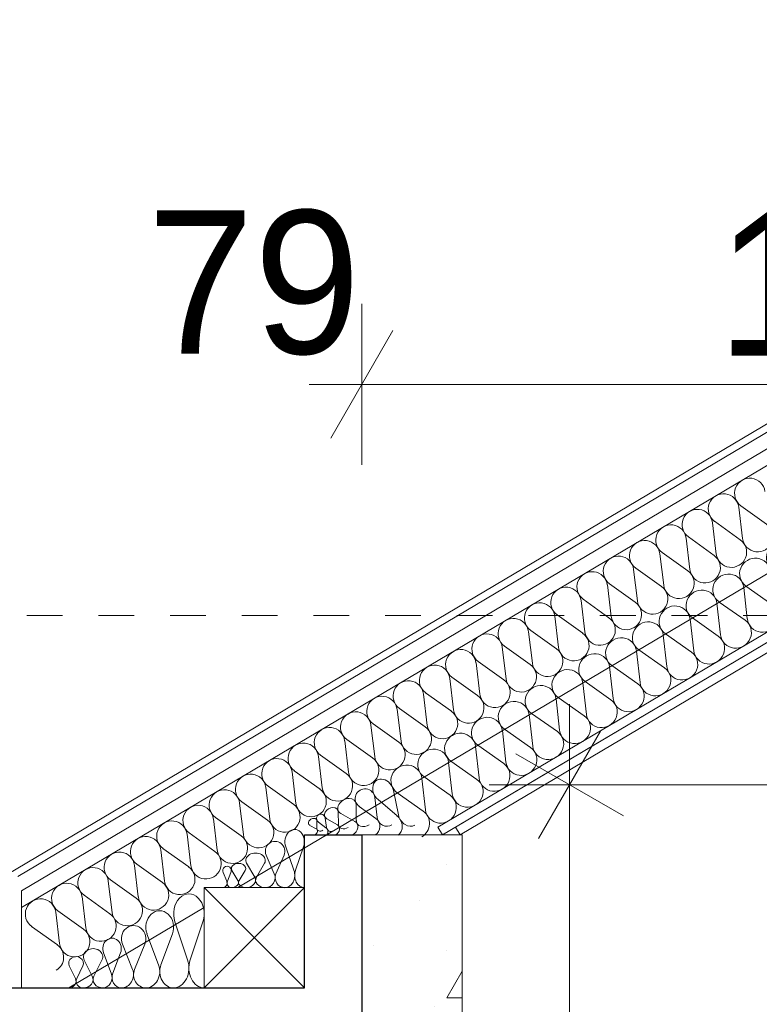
# Model space of a CAD drawing. Extents: x -396299 to -11759, y -15022 to 18278.
# Tile 128 of 205: x -149096 to -148064, y 7785 to 9160. Entities that reach past the tile are written whole.
import ezdxf

# ---------------------------------------------------------------- set-up
doc = ezdxf.new("R2010")
doc.units = 0
doc.header["$MEASUREMENT"] = 0
doc.linetypes.add('Hidden Line', pattern=[100, 50, -50])
for name, color, linetype in [('Arch ocieplenie', 7, 'Continuous'), ('Arch wymiary', 7, 'Continuous'), ('Arch ściany działowe', 7, 'Continuous')]:
    doc.layers.add(name, color=color, linetype=linetype)
for name, color, linetype, lineweight in [('Arch ocieplenie_Nr_Pióra__21', 7, 'Continuous', 13), ('Arch teren_Nr_Pióra__5', 7, 'Continuous', 13), ('Arch wymiary_Nr_Pióra__5', 7, 'Continuous', 13), ('Arch ściany działowe_Nr_Pióra__5', 7, 'Continuous', 13), ('INWENT DACH_Nr_Pióra__5', 7, 'Continuous', 13), ('INWENT.ŚCIANY_Nr_Pióra__1', 7, 'Continuous', 25), ('Inwentaryzacja Konst._Nr_Pióra__5', 7, 'Continuous', 13)]:
    doc.layers.add(name, color=color, linetype=linetype, lineweight=lineweight)
doc.layers.add('Arch ocieplenie_Nr_Pióra__24', color=7, linetype='Continuous', lineweight=13, true_color=0x029e21)
doc.layers.add('Arch opisy_Nr_Pióra__3', color=7, linetype='Continuous', lineweight=20, true_color=0xff6600)
doc.styles.add('GENERATED_STYLE_1', font='txt')
doc.dimstyles.new('GENERATED_STYLE__11', dxfattribs={"dimtxt": 0.18, "dimasz": 109.44, "dimexe": 0.18, "dimexo": 0.0625, "dimgap": 0.09, "dimtad": 0, "dimtih": 1, "dimtoh": 1, "dimdec": 4, "dimzin": 0, "dimdsep": 46, "dimcen": 0.09, "dimadec": 0, "dimazin": 0, "dimtfac": 1, "dimtdec": 4, "dimtmove": 0, "dimatfit": 3, "dimldrblk": 'ARROWHEAD_11', "dimfxl": 0, "dimtolj": 1, "dimtzin": 0, "dimarcsym": 0})
doc.dimstyles.new('GENERATED_STYLE__2', dxfattribs={"dimtxt": 200, "dimasz": 114, "dimexe": 0.18, "dimexo": 0, "dimgap": 0.09, "dimtad": 1, "dimtih": 1, "dimtoh": 1, "dimdec": 0, "dimlfac": 0.1, "dimzin": 0, "dimdsep": 46, "dimtxsty": 'GENERATED_STYLE_1', "dimblk": 'ARROWHEAD_2', "dimblk1": 'ARROWHEAD_2', "dimblk2": 'ARROWHEAD_2', "dimcen": 0.09, "dimclrd": 7, "dimclre": 7, "dimclrt": 7, "dimazin": 0, "dimtfac": 1, "dimtdec": 4, "dimtmove": 2, "dimatfit": 3, "dimfxl": 0, "dimtolj": 1, "dimtzin": 0, "dimarcsym": 0})
doc.dimstyles.new('GENERATED_STYLE__3', dxfattribs={"dimtxt": 200, "dimasz": 114, "dimexe": 0.18, "dimexo": 0, "dimgap": 0.09, "dimtad": 1, "dimdec": 0, "dimlfac": 0.1, "dimzin": 0, "dimdsep": 46, "dimtxsty": 'GENERATED_STYLE_1', "dimblk": 'ARROWHEAD_2', "dimblk1": 'ARROWHEAD_2', "dimblk2": 'ARROWHEAD_2', "dimcen": 0.09, "dimclrd": 7, "dimclre": 7, "dimclrt": 7, "dimazin": 0, "dimtfac": 1, "dimtdec": 4, "dimtmove": 2, "dimatfit": 3, "dimfxl": 0, "dimtolj": 1, "dimtzin": 0, "dimarcsym": 0})
doc.dimstyles.new('GENERATED_STYLE__4', dxfattribs={"dimtxt": 200, "dimasz": 114, "dimexe": 0.18, "dimexo": 0, "dimgap": 0.09, "dimtad": 1, "dimdec": 0, "dimlfac": 0.1, "dimzin": 0, "dimdsep": 46, "dimtxsty": 'GENERATED_STYLE_1', "dimblk": 'ARROWHEAD_2', "dimblk1": 'ARROWHEAD_2', "dimblk2": 'ARROWHEAD_2', "dimcen": 0.09, "dimclrd": 7, "dimclre": 7, "dimclrt": 7, "dimazin": 0, "dimtfac": 1, "dimtdec": 4, "dimtmove": 0, "dimatfit": 3, "dimfxl": 0, "dimtolj": 1, "dimtzin": 0, "dimarcsym": 0})
doc.dimstyles.new('GENERATED_STYLE__5', dxfattribs={"dimtxt": 200, "dimasz": 114, "dimexe": 0.18, "dimexo": 0, "dimgap": 0.09, "dimtad": 1, "dimtih": 1, "dimtoh": 1, "dimdec": 0, "dimlfac": 0.1, "dimzin": 0, "dimdsep": 46, "dimtxsty": 'GENERATED_STYLE_1', "dimblk": 'ARROWHEAD_2', "dimblk1": 'ARROWHEAD_2', "dimblk2": 'ARROWHEAD_2', "dimcen": 0.09, "dimclrd": 7, "dimclre": 7, "dimclrt": 7, "dimazin": 0, "dimtfac": 1, "dimtdec": 4, "dimtmove": 0, "dimatfit": 3, "dimfxl": 0, "dimtolj": 1, "dimtzin": 0, "dimarcsym": 0})

# ---------------------------------------------------------------- blocks, each defined once
blk = doc.blocks.new('Ściana_37', base_point=(-148618.4, 6091.7))
at = {"layer": 'Arch ocieplenie_Nr_Pióra__21', "linetype": 'Continuous'}
h = blk.add_hatch(dxfattribs=at)
h.set_pattern_fill('Structural_Concrete', color=256, style=0, pattern_type=2)
h.set_pattern_definition([(0, (0, 0), (0, 623.5383), [60, -300]), (0, (180, 311.8), (0, 623.5383), [60, -300]), (60, (0, 0), (-540, 311.7692), [60, -300]), (60, (360, 0), (-540, 311.7692), [60, -300]), (120, (60, 0), (540, 311.7692), [60, -300]), (120, (420, 0), (540, 311.7692), [60, -300]), (0, (0, 60), (0, 120), [0, -120, 0, -180.00001]), (45, (60, 60), (-84.85282, 84.85282), [0, -90, 0, -150.00001])])
h.paths.add_polyline_path([(-148478.4, 6091.7), (-148478.4, 8021.7), (-148618.4, 8021.7), (-148618.4, 6091.7)], flags=0)
for p, q in [((-148478.4, 8021.7), (-148618.4, 8021.7)), ((-148618.4, 8021.7), (-148618.4, 6091.7)), ((-148478.4, 6091.7), (-148478.4, 8021.7))]:
    blk.add_line(p, q, dxfattribs=at)
blk = doc.blocks.new('Ściana_42', base_point=(-148481.2, 8021.7))
at = {"layer": 'Arch ściany działowe_Nr_Pióra__5', "linetype": 'Continuous'}
for p, q in [((-147835.9, 8419), (-148487.6, 8032.5)), ((-148481.2, 8021.7), (-147848.4, 8397.1)), ((-148487.6, 8032.5), (-148481.2, 8021.7))]:
    blk.add_line(p, q, dxfattribs=at)
blk = doc.blocks.new('Ściana_43', base_point=(-148505.7, 8021.7))
at = {"layer": 'Arch ściany działowe_Nr_Pióra__5', "linetype": 'Continuous'}
for p, q in [((-147823.4, 8441), (-148512.1, 8032.5)), ((-148505.7, 8021.7), (-147835.9, 8419)), ((-148512.1, 8032.5), (-148505.7, 8021.7))]:
    blk.add_line(p, q, dxfattribs=at)
blk = doc.blocks.new('Izolacja cieplna 14_126', base_point=(-147823.4, 8441))
at = {"layer": 'Arch ocieplenie_Nr_Pióra__24', "linetype": 'Continuous'}
for p, q in [((-147860.8, 8500.4), (-147855.8, 8456.4)), ((-147858.9, 8454.6), (-147895.1, 8480.1)), ((-147898.2, 8478.2), (-147893.2, 8434.2)), ((-147935.7, 8456), (-147930.6, 8412)), ((-147896.3, 8432.4), (-147932.5, 8457.9)), ((-147973.1, 8433.8), (-147968.1, 8389.8)), ((-147933.8, 8410.1), (-147970, 8435.7)), ((-148010.5, 8411.6), (-148005.5, 8367.6)), ((-147971.2, 8387.9), (-148007.4, 8413.5)), ((-148048, 8389.4), (-148042.9, 8345.4)), ((-148008.6, 8365.7), (-148044.8, 8391.3)), ((-148046.1, 8343.5), (-148082.3, 8369)), ((-148085.4, 8367.2), (-148080.4, 8323.2)), ((-148122.8, 8345), (-148117.8, 8301)), ((-148083.5, 8321.3), (-148119.7, 8346.8)), ((-148160.3, 8322.8), (-148155.2, 8278.8)), ((-148120.9, 8299.1), (-148157.1, 8324.6)), ((-148197.7, 8300.6), (-148192.7, 8256.6)), ((-148158.4, 8276.9), (-148194.6, 8302.4)), ((-148235.1, 8278.4), (-148230.1, 8234.4)), ((-148195.8, 8254.7), (-148232, 8280.2)), ((-148272.6, 8256.2), (-148267.5, 8212.2)), ((-148233.2, 8232.5), (-148269.4, 8258)), ((-148310, 8234), (-148305, 8190)), ((-148270.7, 8210.3), (-148306.9, 8235.8)), ((-148347.4, 8211.8), (-148342.4, 8167.8)), ((-148308.1, 8188.1), (-148344.3, 8213.6)), ((-148345.5, 8165.9), (-148381.7, 8191.4)), ((-148384.9, 8189.6), (-148379.8, 8145.6)), ((-148422.3, 8167.4), (-148417.3, 8123.4)), ((-148383, 8143.7), (-148419.2, 8169.2)), ((-148459.7, 8145.1), (-148454.7, 8101.2)), ((-148420.4, 8121.5), (-148456.6, 8147)), ((-148497.2, 8122.9), (-148492.1, 8079)), ((-148457.8, 8099.3), (-148494, 8124.8)), ((-148534.6, 8100.7), (-148529.6, 8056.8)), ((-148495.3, 8077.1), (-148531.5, 8102.6)), ((-148532.7, 8054.9), (-148568.9, 8080.4))]:
    blk.add_line(p, q, dxfattribs=at)
for centre, start_param, end_param in [((-147882.3, 8497.6), 2.728799, 6.695979), ((-147919.7, 8475.4), 2.728799, 6.695979), ((-147957.2, 8453.2), 2.728799, 6.695979), ((-147994.6, 8431), 2.728799, 6.695979), ((-147871.7, 8437), 5.870392, 9.837571), ((-147834.3, 8459.3), 5.870392, 7.853982), ((-148032, 8408.8), 2.728799, 6.695979), ((-147909.1, 8414.8), 5.870392, 9.837571), ((-148069.5, 8386.6), 2.728799, 6.695979), ((-147946.6, 8392.6), 5.870392, 9.837571), ((-148106.9, 8364.4), 2.728799, 6.695979), ((-147984, 8370.4), 5.870392, 9.837571), ((-148144.3, 8342.1), 2.728799, 6.695979), ((-148021.4, 8348.2), 5.870392, 9.837571), ((-148181.8, 8319.9), 2.728799, 6.695979), ((-148058.9, 8326), 5.870392, 9.837571), ((-148219.2, 8297.7), 2.728799, 6.695979), ((-148096.3, 8303.8), 5.870392, 9.837571), ((-148256.6, 8275.5), 2.728799, 6.695979), ((-148133.7, 8281.6), 5.870392, 9.837571), ((-148294.1, 8253.3), 2.728799, 6.695979), ((-148171.2, 8259.4), 5.870392, 9.837571), ((-148331.5, 8231.1), 2.728799, 6.695979), ((-148208.6, 8237.2), 5.870392, 9.837571), ((-148246, 8215), 5.870392, 9.837571), ((-148368.9, 8208.9), 2.728799, 6.695979), ((-148406.4, 8186.7), 2.728799, 6.695979), ((-148283.5, 8192.8), 5.870392, 9.837571), ((-148443.8, 8164.5), 2.728799, 6.695979), ((-148320.9, 8170.6), 5.870392, 9.837571), ((-148481.2, 8142.3), 2.728799, 6.695979), ((-148358.3, 8148.4), 5.870392, 9.837571), ((-148518.7, 8120.1), 2.728799, 6.695979), ((-148395.8, 8126.2), 5.870392, 9.837571), ((-148556.1, 8097.9), 2.728799, 6.695979), ((-148433.2, 8104), 5.870392, 9.837571), ((-148470.6, 8081.8), 5.870392, 9.837571), ((-148508.1, 8059.6), 5.870392, 9.837571), ((-148545.5, 8037.4), 1.570796, 3.554385)]:
    blk.add_ellipse(centre, major_axis=(-18.7, -11.1), ratio=0.977291, start_param=start_param, end_param=end_param, dxfattribs=at)
blk = doc.blocks.new('Izolacja cieplna 14_127', base_point=(-144425.7, 10572.5))
at = {"layer": 'Arch ocieplenie_Nr_Pióra__24', "linetype": 'Continuous'}
for p, q in [((-148092.4, 8479.3), (-148087.1, 8435.5)), ((-148053.5, 8455.4), (-148089.4, 8481.1)), ((-148129.1, 8457.5), (-148123.7, 8413.7)), ((-148090.2, 8433.7), (-148126, 8459.4)), ((-148165.8, 8435.8), (-148160.4, 8392)), ((-148126.8, 8411.9), (-148162.7, 8437.6)), ((-148202.4, 8414), (-148197.1, 8370.2)), ((-148163.5, 8390.2), (-148199.3, 8415.9)), ((-148239.1, 8392.3), (-148233.7, 8348.5)), ((-148200.1, 8368.4), (-148236, 8394.1)), ((-148275.7, 8370.6), (-148270.4, 8326.8)), ((-148236.8, 8346.7), (-148272.7, 8372.4)), ((-148312.4, 8348.8), (-148307, 8305)), ((-148273.5, 8324.9), (-148309.3, 8350.6)), ((-148310.1, 8303.2), (-148346, 8328.9)), ((-148349.1, 8327.1), (-148343.7, 8283.3)), ((-148385.7, 8305.3), (-148380.4, 8261.5)), ((-148346.8, 8281.4), (-148382.6, 8307.1)), ((-148422.4, 8283.6), (-148417, 8239.8)), ((-148383.4, 8259.7), (-148419.3, 8285.4)), ((-148459, 8261.8), (-148453.7, 8218)), ((-148420.1, 8238), (-148456, 8263.7)), ((-148495.7, 8240.1), (-148490.3, 8196.3)), ((-148456.8, 8216.2), (-148492.6, 8241.9)), ((-148532.4, 8218.3), (-148527, 8174.5)), ((-148493.4, 8194.5), (-148529.3, 8220.2)), ((-148569, 8196.6), (-148563.7, 8152.8)), ((-148530.1, 8172.7), (-148565.9, 8198.4)), ((-148566.7, 8151), (-148602.6, 8176.7)), ((-148605.7, 8174.8), (-148600.3, 8131.1)), ((-148642.3, 8153.1), (-148637, 8109.3)), ((-148603.4, 8129.2), (-148639.3, 8154.9)), ((-148679, 8131.4), (-148673.6, 8087.6)), ((-148640.1, 8107.5), (-148675.9, 8133.2)), ((-148715.7, 8109.6), (-148710.3, 8065.8)), ((-148676.7, 8085.7), (-148712.6, 8111.4)), ((-148752.3, 8087.9), (-148747, 8044.1)), ((-148713.4, 8064), (-148749.2, 8089.7)), ((-148750, 8042.2), (-148785.9, 8068)), ((-148789, 8066.1), (-148783.6, 8022.3)), ((-148825.6, 8044.4), (-148820.3, 8000.6)), ((-148786.7, 8020.5), (-148822.6, 8046.2)), ((-148862.3, 8022.6), (-148856.9, 7978.8)), ((-148823.4, 7998.8), (-148859.2, 8024.5)), ((-148899, 8000.9), (-148893.6, 7957.1)), ((-148860, 7977), (-148895.9, 8002.7)), ((-148935.6, 7979.1), (-148930.3, 7935.4)), ((-148896.7, 7955.3), (-148932.5, 7981)), ((-148972.3, 7957.4), (-148966.9, 7913.6)), ((-148933.3, 7933.5), (-148969.2, 7959.2)), ((-149008.9, 7935.7), (-149003.6, 7891.9)), ((-148970, 7911.8), (-149005.9, 7937.5)), ((-149006.7, 7890), (-149042.5, 7915.7)), ((-149045.6, 7913.9), (-149040.2, 7870.1)), ((-149043.3, 7868.3), (-149079.2, 7894))]:
    blk.add_line(p, q, dxfattribs=at)
for centre, start_param, end_param in [((-148076.9, 8498.4), 2.728799, 6.695979), ((-148113.6, 8476.7), 2.728799, 6.695979), ((-148150.2, 8454.9), 2.728799, 6.695979), ((-148186.9, 8433.2), 2.728799, 6.695979), ((-148065.9, 8438.1), 5.870392, 9.837571), ((-148223.6, 8411.4), 2.728799, 6.695979), ((-148102.6, 8416.4), 5.870392, 9.837571), ((-148260.2, 8389.7), 2.728799, 6.695979), ((-148139.3, 8394.6), 5.870392, 9.837571), ((-148296.9, 8367.9), 2.728799, 6.695979), ((-148175.9, 8372.9), 5.870392, 9.837571), ((-148333.5, 8346.2), 2.728799, 6.695979), ((-148212.6, 8351.1), 5.870392, 9.837571), ((-148370.2, 8324.4), 2.728799, 6.695979), ((-148249.2, 8329.4), 5.870392, 9.837571), ((-148406.9, 8302.7), 2.728799, 6.695979), ((-148285.9, 8307.6), 5.870392, 9.837571), ((-148443.5, 8281), 2.728799, 6.695979), ((-148322.6, 8285.9), 5.870392, 9.837571), ((-148480.2, 8259.2), 2.728799, 6.695979), ((-148359.2, 8264.1), 5.870392, 9.837571), ((-148516.8, 8237.5), 2.728799, 6.695979), ((-148395.9, 8242.4), 5.870392, 9.837571), ((-148553.5, 8215.7), 2.728799, 6.695979), ((-148432.5, 8220.7), 5.870392, 9.837571), ((-148590.2, 8194), 2.728799, 6.695979), ((-148469.2, 8198.9), 5.870392, 9.837571), ((-148626.8, 8172.2), 2.728799, 6.695979), ((-148505.9, 8177.2), 5.870392, 9.837571), ((-148663.5, 8150.5), 2.728799, 6.695979), ((-148542.5, 8155.4), 5.870392, 9.837571), ((-148700.1, 8128.7), 2.728799, 6.695979), ((-148579.2, 8133.7), 5.870392, 9.837571), ((-148736.8, 8107), 2.728799, 6.695979), ((-148615.8, 8111.9), 5.870392, 9.837571), ((-148773.5, 8085.3), 2.728799, 6.695979), ((-148652.5, 8090.2), 5.870392, 9.837571), ((-148810.1, 8063.5), 2.728799, 6.695979), ((-148689.2, 8068.4), 5.870392, 9.837571), ((-148846.8, 8041.8), 2.728799, 6.695979), ((-148725.8, 8046.7), 5.870392, 9.837571), ((-148883.4, 8020), 2.728799, 6.695979), ((-148762.5, 8025), 5.870392, 9.837571), ((-148920.1, 7998.3), 2.728799, 6.695979), ((-148799.1, 8003.2), 5.870392, 9.837571), ((-148956.8, 7976.5), 2.728799, 6.695979), ((-148835.8, 7981.5), 5.870392, 9.837571), ((-148993.4, 7954.8), 2.728799, 6.695979), ((-148872.5, 7959.7), 5.870392, 9.837571), ((-149030.1, 7933), 2.728799, 6.695979), ((-148909.1, 7938), 5.870392, 9.837571), ((-149066.7, 7911.3), 2.728799, 6.695979), ((-148945.8, 7916.2), 5.870392, 9.837571), ((-148982.4, 7894.5), 5.870392, 9.837571), ((-149019.1, 7872.7), 5.870392, 9.837571), ((-149055.8, 7851), 1.570796, 3.554385)]:
    blk.add_ellipse(centre, major_axis=(-18.3, -10.9), ratio=0.997928, start_param=start_param, end_param=end_param, dxfattribs=at)
blk = doc.blocks.new('Izolacja cieplna 14_128', base_point=(-148544.3, 8035.3))
at = {"layer": 'Arch ocieplenie_Nr_Pióra__24', "linetype": 'Continuous'}
for p, q in [((-148574.3, 8083.7), (-148567.4, 8049.7)), ((-148569.3, 8048.6), (-148595.8, 8071))]:
    blk.add_line(p, q, dxfattribs=at)
for centre, start_param, end_param in [((-148588.6, 8083.3), 1.158003, 5.125183), ((-148576.6, 8036.2), 6.283185, 8.266774), ((-148553.1, 8050.1), 4.299596, 6.283185)]:
    blk.add_ellipse(centre, major_axis=(8.8, -14.8), ratio=0.790892, start_param=start_param, end_param=end_param, dxfattribs=at)
blk = doc.blocks.new('Izolacja cieplna 14_129', base_point=(-148576.3, 8035.7))
at = {"layer": 'Arch ocieplenie_Nr_Pióra__24', "linetype": 'Continuous'}
for p, q in [((-148600.3, 8074.1), (-148596.8, 8045.9)), ((-148598.8, 8044.7), (-148621.9, 8061.3))]:
    blk.add_line(p, q, dxfattribs=at)
for centre, start_param, end_param in [((-148613.9, 8072.4), 1.158003, 5.125183), ((-148606.7, 8033.6), 6.283185, 8.266774), ((-148583.3, 8047.5), 4.299596, 6.283185)]:
    blk.add_ellipse(centre, major_axis=(7, -11.8), ratio=0.995817, start_param=start_param, end_param=end_param, dxfattribs=at)
blk = doc.blocks.new('Izolacja cieplna 14_130', base_point=(-148608, 8035.7))
at = {"layer": 'Arch ocieplenie_Nr_Pióra__24', "linetype": 'Continuous'}
for p, q in [((-148626.3, 8064.3), (-148626.1, 8041.7)), ((-148628, 8040.5), (-148647.8, 8051.5))]:
    blk.add_line(p, q, dxfattribs=at)
for centre, start_param, end_param in [((-148639.1, 8061.4), 2.728799, 6.695979), ((-148636.7, 8030.6), 1.570796, 3.554385), ((-148613.2, 8044.5), 5.870392, 7.853982)]:
    blk.add_ellipse(centre, major_axis=(-11.7, -7), ratio=0.753378, start_param=start_param, end_param=end_param, dxfattribs=at)
blk = doc.blocks.new('Izolacja cieplna 14_131', base_point=(-148637.6, 8032))
at = {"layer": 'Arch ocieplenie_Nr_Pióra__24', "linetype": 'Continuous'}
for p, q in [((-148651.3, 8053.6), (-148651.1, 8036.6)), ((-148652.5, 8035.8), (-148667.2, 8044.1))]:
    blk.add_line(p, q, dxfattribs=at)
for centre, start_param, end_param in [((-148660.9, 8051.5), 2.728799, 6.695979), ((-148658.9, 8028.4), 1.570796, 3.554385), ((-148641.5, 8038.7), 5.870392, 7.853982)]:
    blk.add_ellipse(centre, major_axis=(-8.69, -5.16), ratio=0.765116, start_param=start_param, end_param=end_param, dxfattribs=at)
blk = doc.blocks.new('Izolacja cieplna 14_132', base_point=(-148658.2, 8027.2))
at = {"layer": 'Arch ocieplenie_Nr_Pióra__24', "linetype": 'Continuous'}
for p, q in [((-148668.4, 8031.6), (-148678.8, 8039.4)), ((-148669.4, 8045.1), (-148667.5, 8032.1))]:
    blk.add_line(p, q, dxfattribs=at)
for centre, start_param, end_param in [((-148675.4, 8044.5), 1.158003, 5.125183), ((-148671.8, 8026.6), 0, 1.983589), ((-148661.5, 8032.7), 4.299596, 6.283185)]:
    blk.add_ellipse(centre, major_axis=(3.26, -5.49), ratio=0.941897, start_param=start_param, end_param=end_param, dxfattribs=at)
blk = doc.blocks.new('Izolacja cieplna 14_133', base_point=(-148672.8, 8028.3))
at = {"layer": 'Arch ocieplenie_Nr_Pióra__24', "linetype": 'Continuous'}
for p, q in [((-148681, 8041.1), (-148681.2, 8030.8)), ((-148682.1, 8030.3), (-148691.1, 8035.1))]:
    blk.add_line(p, q, dxfattribs=at)
for centre, start_param, end_param in [((-148687, 8039.7), 2.728799, 6.695979), ((-148686.2, 8025.7), 1.570796, 3.554385), ((-148675.2, 8032.2), 5.870392, 7.853982)]:
    blk.add_ellipse(centre, major_axis=(-5.52, -3.27), ratio=0.717129, start_param=start_param, end_param=end_param, dxfattribs=at)
blk = doc.blocks.new('Izolacja cieplna 14_134', base_point=(-148698.4, 7948.2))
at = {"layer": 'Arch ocieplenie_Nr_Pióra__24', "linetype": 'Continuous'}
for p, q in [((-148713.2, 7972.4), (-148724.6, 8005.1)), ((-148699.6, 8005.1), (-148710.9, 7972.4))]:
    blk.add_line(p, q, dxfattribs=at)
for centre, start_param, end_param in [((-148712.1, 8012.1), 1.158003, 5.125183), ((-148725.7, 7965.4), 0, 1.983589), ((-148698.4, 7965.4), 4.299596, 6.283185)]:
    blk.add_ellipse(centre, major_axis=(0, -17.3), ratio=0.790892, start_param=start_param, end_param=end_param, dxfattribs=at)
blk = doc.blocks.new('Izolacja cieplna 14_135', base_point=(-148725.7, 7948.2))
at = {"layer": 'Arch ocieplenie_Nr_Pióra__24', "linetype": 'Continuous'}
for p, q in [((-148740.5, 7967.4), (-148751.9, 7993.4)), ((-148726.9, 7993.4), (-148738.2, 7967.4))]:
    blk.add_line(p, q, dxfattribs=at)
for centre, start_param, end_param in [((-148739.4, 7998.9), 1.158003, 5.125183), ((-148753, 7961.9), 0, 1.983589), ((-148725.7, 7961.9), 4.299596, 6.283185)]:
    blk.add_ellipse(centre, major_axis=(0, -13.7), ratio=0.995817, start_param=start_param, end_param=end_param, dxfattribs=at)
blk = doc.blocks.new('Izolacja cieplna 14_136', base_point=(-148753, 7948.2))
at = {"layer": 'Arch ocieplenie_Nr_Pióra__24', "linetype": 'Continuous'}
for p, q in [((-148767.8, 7962.6), (-148779.2, 7982.1)), ((-148754.2, 7982.1), (-148765.5, 7962.6))]:
    blk.add_line(p, q, dxfattribs=at)
for centre, start_param, end_param in [((-148766.7, 7986.2), 2.728799, 6.695979), ((-148780.3, 7958.5), 1.570796, 3.554385), ((-148753, 7958.5), 5.870392, 7.853982)]:
    blk.add_ellipse(centre, major_axis=(-13.6, 0), ratio=0.753378, start_param=start_param, end_param=end_param, dxfattribs=at)
blk = doc.blocks.new('Izolacja cieplna 14_137', base_point=(-148780.3, 7948.2))
at = {"layer": 'Arch ocieplenie_Nr_Pióra__24', "linetype": 'Continuous'}
for p, q in [((-148791.3, 7958.3), (-148799.7, 7971.9)), ((-148781.2, 7971.9), (-148789.6, 7958.3))]:
    blk.add_line(p, q, dxfattribs=at)
for centre, start_param, end_param in [((-148790.4, 7974.8), 2.728799, 6.695979), ((-148800.5, 7955.4), 1.570796, 3.554385), ((-148780.3, 7955.4), 5.870392, 7.853982)]:
    blk.add_ellipse(centre, major_axis=(-10.1, 0), ratio=0.711831, start_param=start_param, end_param=end_param, dxfattribs=at)
blk = doc.blocks.new('Izolacja cieplna 14_138', base_point=(-148800.5, 7948.2))
at = {"layer": 'Arch ocieplenie_Nr_Pióra__24', "linetype": 'Continuous'}
for p, q in [((-148807, 7957.1), (-148812, 7969.2)), ((-148801, 7969.2), (-148806, 7957.1))]:
    blk.add_line(p, q, dxfattribs=at)
for centre, start_param, end_param in [((-148806.5, 7971.8), 1.158003, 5.125183), ((-148812.5, 7954.6), 0, 1.983589), ((-148800.5, 7954.6), 4.299596, 6.283185)]:
    blk.add_ellipse(centre, major_axis=(0, -6.38), ratio=0.941897, start_param=start_param, end_param=end_param, dxfattribs=at)
blk = doc.blocks.new('Izolacja cieplna 14_139', base_point=(-148838.4, 7808.2))
at = {"layer": 'Arch ocieplenie_Nr_Pióra__24', "linetype": 'Continuous'}
for p, q in [((-148861.5, 7847.3), (-148879.2, 7900.4)), ((-148840.2, 7900.4), (-148857.9, 7847.3))]:
    blk.add_line(p, q, dxfattribs=at)
for centre, start_param, end_param in [((-148859.7, 7911.6), 1.158003, 5.125183), ((-148881, 7836.1), 6.283185, 8.266774), ((-148838.4, 7836.1), 4.299596, 6.283185)]:
    blk.add_ellipse(centre, major_axis=(0, -27.9), ratio=0.762776, start_param=start_param, end_param=end_param, dxfattribs=at)
blk = doc.blocks.new('Izolacja cieplna 14_140', base_point=(-148881, 7808.2))
at = {"layer": 'Arch ocieplenie_Nr_Pióra__24', "linetype": 'Continuous'}
for p, q in [((-148902, 7840.3), (-148918.2, 7883.8)), ((-148882.7, 7883.8), (-148898.8, 7840.3))]:
    blk.add_line(p, q, dxfattribs=at)
for centre, start_param, end_param in [((-148900.4, 7893), 1.158003, 5.125183), ((-148919.8, 7831.1), 6.283185, 8.266774), ((-148881, 7831.1), 4.299596, 6.283185)]:
    blk.add_ellipse(centre, major_axis=(0, -22.9), ratio=0.845864, start_param=start_param, end_param=end_param, dxfattribs=at)
blk = doc.blocks.new('Izolacja cieplna 14_141', base_point=(-148919.8, 7808.2))
at = {"layer": 'Arch ocieplenie_Nr_Pióra__24', "linetype": 'Continuous'}
for p, q in [((-148938.4, 7834.1), (-148952.6, 7869.2)), ((-148921.2, 7869.2), (-148935.5, 7834.1))]:
    blk.add_line(p, q, dxfattribs=at)
for centre, start_param, end_param in [((-148936.9, 7876.7), 1.158003, 5.125183), ((-148954.1, 7826.7), 0, 1.983589), ((-148919.8, 7826.7), 4.299596, 6.283185)]:
    blk.add_ellipse(centre, major_axis=(0, -18.5), ratio=0.926486, start_param=start_param, end_param=end_param, dxfattribs=at)
blk = doc.blocks.new('Izolacja cieplna 14_142', base_point=(-148954.1, 7808.2))
at = {"layer": 'Arch ocieplenie_Nr_Pióra__24', "linetype": 'Continuous'}
for p, q in [((-148968.1, 7828.9), (-148978.8, 7857)), ((-148955.1, 7857), (-148965.9, 7828.9))]:
    blk.add_line(p, q, dxfattribs=at)
for centre, start_param, end_param in [((-148967, 7862.9), 1.158003, 5.125183), ((-148979.9, 7823), 6.283185, 8.266774), ((-148954.1, 7823), 4.299596, 6.283185)]:
    blk.add_ellipse(centre, major_axis=(0, -14.8), ratio=0.87368, start_param=start_param, end_param=end_param, dxfattribs=at)
blk = doc.blocks.new('Izolacja cieplna 14_143', base_point=(-148979.9, 7808.2))
at = {"layer": 'Arch ocieplenie_Nr_Pióra__24', "linetype": 'Continuous'}
for p, q in [((-148994.5, 7824.6), (-149005.8, 7846.7)), ((-148981, 7846.7), (-148992.3, 7824.6))]:
    blk.add_line(p, q, dxfattribs=at)
for centre, start_param, end_param in [((-148993.4, 7851.4), 2.728799, 6.695979), ((-149006.9, 7819.9), 1.570796, 3.554385), ((-148979.9, 7819.9), 5.870392, 7.853982)]:
    blk.add_ellipse(centre, major_axis=(-13.5, 0), ratio=0.866137, start_param=start_param, end_param=end_param, dxfattribs=at)
blk = doc.blocks.new('Izolacja cieplna 14_144', base_point=(-149006.9, 7808.2))
at = {"layer": 'Arch ocieplenie_Nr_Pióra__24', "linetype": 'Continuous'}
for p, q in [((-149018, 7821.2), (-149026.6, 7838.9)), ((-149007.8, 7838.9), (-149016.3, 7821.2))]:
    blk.add_line(p, q, dxfattribs=at)
for centre, start_param, end_param in [((-149017.2, 7842.6), 2.728799, 6.695979), ((-149027.5, 7817.5), 1.570796, 3.554385), ((-149006.9, 7817.5), 5.870392, 7.853982)]:
    blk.add_ellipse(centre, major_axis=(-10.3, 0), ratio=0.90406, start_param=start_param, end_param=end_param, dxfattribs=at)
blk = doc.blocks.new('*D688')
at = {"layer": 'Arch wymiary_Nr_Pióra__5', "linetype": 'Continuous'}
for p, q in [((-148328.4, 7979.2), (-148328.4, 8204.2)), ((-146828.4, 7979.2), (-146828.4, 8204.2)), ((-148285.1, 8166.7), (-148371.7, 8016.7)), ((-146871.7, 8016.7), (-146785.1, 8166.7)), ((-148401.8, 8091.7), (-148328.4, 8091.7)), ((-148328.4, 8091.7), (-146828.4, 8091.7)), ((-146828.4, 8091.7), (-146755.1, 8091.7))]:
    blk.add_line(p, q, dxfattribs=at)
at = {"layer": 'Arch wymiary_Nr_Pióra__5', "insert": (-148039.6, 7783.1), "char_height": 200, "attachment_point": 7, "style": 'GENERATED_STYLE_1'}
blk.add_mtext('{min. 150}', dxfattribs=at)
blk = doc.blocks.new('ARROWHEAD_2')
at = {"color": 0, "linetype": 'Continuous', "lineweight": 0}
for p, q in [((-0.378, -0.655), (0.378, 0.655)), ((0, 0), (-1, 0))]:
    blk.add_line(p, q, dxfattribs=at)
blk = doc.blocks.new('*D689')
at = {"layer": 'Arch wymiary_Nr_Pióra__5', "linetype": 'Continuous'}
for p, q in [((-148328.4, 8091.7), (-148328.4, 8165.1)), ((-148253.4, 8048.4), (-148403.4, 8135)), ((-148215.9, 8091.7), (-148440.9, 8091.7)), ((-148328.4, 6091.7), (-148328.4, 8091.7)), ((-148403.4, 6135), (-148253.4, 6048.4)), ((-148215.9, 6091.7), (-148440.9, 6091.7)), ((-148328.4, 6018.4), (-148328.4, 6091.7))]:
    blk.add_line(p, q, dxfattribs=at)
at = {"layer": 'Arch wymiary_Nr_Pióra__5', "insert": (-148063.7, 6630.6), "char_height": 200, "attachment_point": 7, "rotation": 90, "style": 'GENERATED_STYLE_1'}
blk.add_mtext('{min. 200}', dxfattribs=at)
blk = doc.blocks.new('*D917')
at = {"layer": 'Arch wymiary_Nr_Pióra__5', "linetype": 'Continuous'}
for p, q in [((-150086, 8328.2), (-150086, 8401.5)), ((-150011, 8284.9), (-150161, 8371.5)), ((-149973.5, 8328.2), (-150198.5, 8328.2)), ((-150086, 6091.7), (-150086, 8328.2)), ((-150161, 6135), (-150011, 6048.4)), ((-149973.5, 6091.7), (-150198.5, 6091.7)), ((-150086, 6018.4), (-150086, 6091.7))]:
    blk.add_line(p, q, dxfattribs=at)
at = {"layer": 'Arch wymiary_Nr_Pióra__5', "insert": (-150126, 7018), "char_height": 200, "attachment_point": 7, "rotation": 90, "style": 'GENERATED_STYLE_1'}
blk.add_mtext('{224}', dxfattribs=at)
blk = doc.blocks.new('*D928')
at = {"layer": 'Arch wymiary_Nr_Pióra__5', "linetype": 'Continuous'}
for p, q in [((-148618.4, 8538.1), (-148618.4, 8763.1)), ((-147823.4, 8538.1), (-147823.4, 8763.1)), ((-148575.1, 8725.6), (-148661.7, 8575.6)), ((-147780.1, 8725.6), (-147866.7, 8575.6)), ((-148691.8, 8650.6), (-148618.4, 8650.6)), ((-148618.4, 8650.6), (-147823.4, 8650.6))]:
    blk.add_line(p, q, dxfattribs=at)
at = {"layer": 'Arch wymiary_Nr_Pióra__5', "char_height": 200, "attachment_point": 7, "style": 'GENERATED_STYLE_1'}
for s, insert in [('{79}', (-148917.8, 8690.6)), ('{12}', (-148122.8, 8690.6))]:
    blk.add_mtext(s, dxfattribs=dict(at, insert=insert))
blk = doc.blocks.new('*D929')
at = {"layer": 'Arch wymiary_Nr_Pióra__5', "linetype": 'Continuous'}
for p, q in [((-147823.4, 8538.1), (-147823.4, 8763.1)), ((-147703.4, 8538.1), (-147703.4, 8763.1)), ((-147780.1, 8725.6), (-147866.7, 8575.6)), ((-147746.7, 8575.6), (-147660.1, 8725.6)), ((-147823.4, 8650.6), (-147703.4, 8650.6)), ((-147703.4, 8650.6), (-147630.1, 8650.6))]:
    blk.add_line(p, q, dxfattribs=at)
at = {"layer": 'Arch wymiary_Nr_Pióra__5', "char_height": 200, "attachment_point": 7, "style": 'GENERATED_STYLE_1'}
for s, insert in [('{79}', (-148917.8, 8690.6)), ('{12}', (-148122.8, 8690.6))]:
    blk.add_mtext(s, dxfattribs=dict(at, insert=insert))
blk = doc.blocks.new('ARROWHEAD_11')
at = {"color": 0, "linetype": 'Continuous', "lineweight": 0}
blk.add_line((0, 0), (-1, 0), dxfattribs=at)
at = {"color": 0, "linetype": 'Continuous', "lineweight": 0, "const_width": 0.25, "flags": 128}
blk.add_lwpolyline([(-0.125, 0, 1), (0.125, 0, 1)], format="xyb", close=True, dxfattribs=at)

msp = doc.modelspace()

# ---------------------------------------------------------------- linework, layer by layer
at = {"layer": 'Arch ocieplenie_Nr_Pióra__24', "linetype": 'Continuous'}
msp.add_line((-144443.6, 10678.2), (-149093.3, 7920.3), dxfattribs=at)
at = {"layer": 'Arch teren_Nr_Pióra__5', "linetype": 'Hidden Line'}
msp.add_line((-150086, 8328.2), (-147835.9, 8328.2), dxfattribs=at)
at = {"layer": 'INWENT DACH_Nr_Pióra__5', "linetype": 'Continuous'}
for p, q in [((-142143.4, 12100.6), (-149128.4, 7957.6)), ((-142143.4, 12089), (-149098.4, 7963.8))]:
    msp.add_line(p, q, dxfattribs=at)
at = {"layer": 'INWENT.ŚCIANY_Nr_Pióra__1', "linetype": 'Continuous'}
for p, q in [((-148698.4, 7808.2), (-148698.4, 8021.7)), ((-148698.4, 8021.7), (-148618.4, 8021.7)), ((-148618.4, 8021.7), (-148618.4, 6091.7)), ((-149388.4, 7808.2), (-148698.4, 7808.2))]:
    msp.add_line(p, q, dxfattribs=at)
at = {"layer": 'Inwentaryzacja Konst._Nr_Pióra__5', "linetype": 'Continuous'}
for p, q in [((-142143.4, 12065.8), (-149093.3, 7943.5)), ((-142143.4, 11891.4), (-148791.4, 7948.2)), ((-149093.3, 7808.2), (-149093.3, 7943.5)), ((-148838.4, 7948.2), (-148698.4, 7808.2)), ((-148838.4, 7948.2), (-148838.4, 7808.2)), ((-148698.4, 7948.2), (-148838.4, 7948.2)), ((-148698.4, 7948.2), (-148838.4, 7808.2)), ((-148698.4, 7808.2), (-148698.4, 7948.2)), ((-148838.4, 7920.3), (-149027.5, 7808.2)), ((-148838.4, 7808.2), (-148698.4, 7808.2))]:
    msp.add_line(p, q, dxfattribs=at)

# ---------------------------------------------------------------- block references
at = {"layer": 'Arch ocieplenie', "color": 104, "linetype": 'Continuous', "lineweight": 20, "true_color": 0x029e21}
for name, p in [('Izolacja cieplna 14_127', (-144425.7, 10572.5)), ('Izolacja cieplna 14_126', (-147823.4, 8441)), ('Izolacja cieplna 14_128', (-148544.3, 8035.3)), ('Izolacja cieplna 14_129', (-148576.3, 8035.7)), ('Izolacja cieplna 14_130', (-148608, 8035.7)), ('Izolacja cieplna 14_131', (-148637.6, 8032)), ('Izolacja cieplna 14_133', (-148672.8, 8028.3)), ('Izolacja cieplna 14_132', (-148658.2, 8027.2)), ('Izolacja cieplna 14_134', (-148698.4, 7948.2)), ('Izolacja cieplna 14_135', (-148725.7, 7948.2)), ('Izolacja cieplna 14_136', (-148753, 7948.2)), ('Izolacja cieplna 14_138', (-148800.5, 7948.2)), ('Izolacja cieplna 14_137', (-148780.3, 7948.2)), ('Izolacja cieplna 14_139', (-148838.4, 7808.2)), ('Izolacja cieplna 14_140', (-148881, 7808.2)), ('Izolacja cieplna 14_141', (-148919.8, 7808.2)), ('Izolacja cieplna 14_142', (-148954.1, 7808.2)), ('Izolacja cieplna 14_143', (-148979.9, 7808.2)), ('Izolacja cieplna 14_144', (-149006.9, 7808.2))]:
    msp.add_blockref(name, p, dxfattribs=at)
at = {"layer": 'Arch ocieplenie'}
msp.add_blockref('Ściana_37', (-148618.4, 6091.7), dxfattribs=at)
at = {"layer": 'Arch ściany działowe'}
for name, p in [('Ściana_43', (-148505.7, 8021.7)), ('Ściana_42', (-148481.2, 8021.7))]:
    msp.add_blockref(name, p, dxfattribs=at)

# ---------------------------------------------------------------- dimensions: what is measured, and where the dimension line sits
at = {"layer": 'Arch wymiary', "linetype": 'Continuous'}
for base, p1, p2, picture, middle in [((-148618.40793, 8650.64063), (-148618.40793, 8021.73504), (-147823.40794, 8453.18112), '*D928', (-148765.98793, 8790.64063)), ((-148618.4, 8650.6), (-147823.4, 8453.2), (-147703.4, 8453.2), '*D929', (-147971, 8790.6))]:
    dim = msp.add_linear_dim(base=base, p1=p1, p2=p2, dimstyle='GENERATED_STYLE__5', dxfattribs=at)
    dim.commit()
    dim.dimension.update_dxf_attribs({"geometry": picture, "text_midpoint": middle})
dim = msp.add_linear_dim(base=(-150086, 6091.7), p1=(-146638.4, 6091.7), p2=(-147678.4, 8328.2), angle=90, dimstyle='GENERATED_STYLE__4', dxfattribs=at)
dim.commit()
dim.dimension.update_dxf_attribs({"geometry": '*D917', "text_midpoint": (-150226, 7245.6)})
dim = msp.add_linear_dim(base=(-148328.4, 8091.7), p1=(-148328.4, 8091.7), p2=(-146828.4, 7238.7), text='min. 150', dimstyle='GENERATED_STYLE__2', dxfattribs=at)
dim.commit()
dim.dimension.update_dxf_attribs({"geometry": '*D688', "text_midpoint": (-147514.8, 7883.1)})
dim = msp.add_linear_dim(base=(-148328.4, 6091.7), p1=(-148618.4, 6091.7), p2=(-148328.4, 8091.7), angle=90, text='min. 200', dimstyle='GENERATED_STYLE__3', dxfattribs=at)
dim.commit()
dim.dimension.update_dxf_attribs({"geometry": '*D689', "text_midpoint": (-148163.7, 7155.4)})

# ---------------------------------------------------------------- leaders
at = {"layer": 'Arch opisy_Nr_Pióra__3', "linetype": 'Continuous', "annotation_type": 0, "has_hookline": 1, "hookline_direction": 1}
for points, text_width in [([(-147763.4, 8453.2), (-148422.9, 10274.8), (-148603.3, 10274.8)], 3985.7), ([(-148566.2, 6445), (-145911, 8768), (-145633.3, 8768)], 2614.3)]:
    msp.add_leader(points, dimstyle='GENERATED_STYLE__11', dxfattribs=dict(at, text_width=text_width))

doc.saveas('drawing.dxf')
